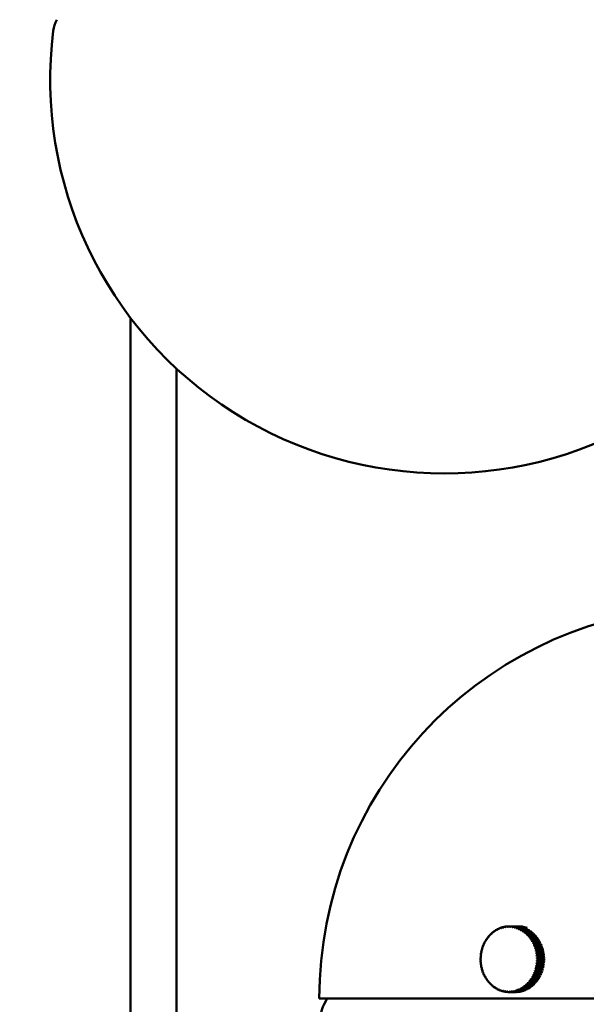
# Model space of a CAD drawing. Header units: millimetres. Extents: x 849 to 4035, y 828 to 3843.
# Tile 40 of 105: x 2258 to 2344, y 1545 to 1695. Entities that reach past the tile are written whole.
import ezdxf

# ---------------------------------------------------------------- set-up
doc = ezdxf.new("R2010")
doc.units = ezdxf.units.MM
doc.header["$LTSCALE"] = 15
doc.layers.add('Widoczne (ISO)', color=7, linetype='Continuous', lineweight=50)
doc.layers.add('Wymiar (ISO)', color=7, linetype='Continuous', lineweight=18)
doc.styles.add('Tekst notatki (ISO)', font='tahoma.ttf')
doc.dimstyles.new('Domyślne (ISO)', dxfattribs={"dimscale": 15, "dimtxt": 3, "dimasz": 3, "dimexe": 3.175, "dimexo": 0, "dimgap": 0.762, "dimtad": 1, "dimdec": 1, "dimlfac": 0.03937, "dimrnd": 1e-08, "dimzin": 0, "dimdsep": 46, "dimtxsty": 'Tekst notatki (ISO)', "dimblk": 'Filled-1', "dimcen": 0.09, "dimdle": 10, "dimse1": 1, "dimse2": 1, "dimclrd": 256, "dimclre": 256, "dimclrt": 256, "dimadec": 0, "dimazin": 0, "dimtfac": 0.666667, "dimtmove": 0, "dimatfit": 3, "dimfxl": 1, "dimtolj": 1, "dimlwd": 15, "dimlwe": 15, "dimarcsym": 0})

# ---------------------------------------------------------------- blocks, each defined once
blk = doc.blocks.new('Filled-1')
at = {"color": 0}
for p, q in [((0, 0), (-1, 0.25)), ((-1, 0.25), (-1, -0.25)), ((-1, 0), (0, 0)), ((-1, -0.25), (0, 0))]:
    blk.add_line(p, q, dxfattribs=at)
at = {"color": 0, "flags": 128}
blk.add_lwpolyline([(-1, -0.25), (0, 0), (-1, 0.25), (-1, -0.25)], dxfattribs=at)
at = {"color": 0}
blk.add_solid([(-1, -0.25), (0, 0), (-1, 0.25), (-1, -0.25)], dxfattribs=at)
blk = doc.blocks.new('*D6')
at = {"layer": 'Defpoints', "color": 0, "transparency": 16777216}
for p in [(2539.48, 1773.6), (2826.63, 1773.6), (2278.48, 1176.06)]:
    blk.add_point(p, dxfattribs=at)
at = {"layer": 'Wymiar (ISO)', "lineweight": 15, "transparency": 16777216}
blk.add_line((2826.63, 1221.06), (2826.63, 1728.6), dxfattribs=at)
at = {"layer": 'Wymiar (ISO)', "lineweight": 15, "transparency": 16777216, "xscale": 45, "yscale": 45, "zscale": 45}
for p, rotation in [((2826.63, 1773.6), 90), ((2826.63, 1176.06), 270)]:
    blk.add_blockref('Filled-1', p, dxfattribs=dict(at, rotation=rotation))
at = {"layer": 'Wymiar (ISO)', "lineweight": 18, "transparency": 16777216, "insert": (2692.21, 1366.31), "char_height": 45, "attachment_point": 1, "rotation": 90, "style": 'Tekst notatki (ISO)'}
blk.add_mtext('\\A1;23.5\\P598 mm', dxfattribs=at)
blk = doc.blocks.new('*D7')
at = {"layer": 'Defpoints', "color": 0, "transparency": 16777216}
for p in [(2505.32, 2308.97), (3058.48, 2308.97), (2278.48, 1176.06)]:
    blk.add_point(p, dxfattribs=at)
at = {"layer": 'Wymiar (ISO)', "lineweight": 15, "transparency": 16777216}
blk.add_line((3058.48, 1221.06), (3058.48, 2263.97), dxfattribs=at)
at = {"layer": 'Wymiar (ISO)', "lineweight": 15, "transparency": 16777216, "xscale": 45, "yscale": 45, "zscale": 45}
for p, rotation in [((3058.48, 2308.97), 90), ((3058.48, 1176.06), 270)]:
    blk.add_blockref('Filled-1', p, dxfattribs=dict(at, rotation=rotation))
at = {"layer": 'Wymiar (ISO)', "lineweight": 18, "transparency": 16777216, "insert": (2924.33, 1618.7), "char_height": 45, "attachment_point": 1, "rotation": 90, "style": 'Tekst notatki (ISO)'}
blk.add_mtext('\\A1;44.6\\P1133 mm', dxfattribs=at)
blk = doc.blocks.new('*D8')
at = {"layer": 'Defpoints', "color": 0, "transparency": 16777216}
for p in [(1978.86, 1686.06), (2593.48, 1686.06), (2593.48, 903.19)]:
    blk.add_point(p, dxfattribs=at)
at = {"layer": 'Wymiar (ISO)', "lineweight": 15, "transparency": 16777216}
blk.add_line((2023.86, 903.19), (2548.48, 903.19), dxfattribs=at)
at = {"layer": 'Wymiar (ISO)', "lineweight": 15, "transparency": 16777216, "xscale": 45, "yscale": 45, "zscale": 45, "rotation": 180}
blk.add_blockref('Filled-1', (1978.86, 903.19), dxfattribs=at)
at = {"layer": 'Wymiar (ISO)', "lineweight": 15, "transparency": 16777216, "xscale": 45, "yscale": 45, "zscale": 45}
blk.add_blockref('Filled-1', (2593.48, 903.19), dxfattribs=at)
at = {"layer": 'Wymiar (ISO)', "lineweight": 18, "transparency": 16777216, "insert": (2193.95, 1037.52), "char_height": 45, "attachment_point": 1, "style": 'Tekst notatki (ISO)'}
blk.add_mtext('\\A1;24.8\\P63 mm', dxfattribs=at)

msp = doc.modelspace()

# ---------------------------------------------------------------- linework, layer by layer
at = {"layer": 'Widoczne (ISO)'}
for p, q in [((2274.98, 1649.77), (2274.98, 1443.37)), ((2281.98, 1642.05), (2281.98, 1437.02)), ((2332.09, 1557.03), (2332.17, 1557.03)), ((2332.43, 1557.06), (2332.52, 1557.06)), ((2332.61, 1557.06), (2333.61, 1557.06)), ((2332.77, 1557.06), (2333.77, 1557.06)), ((2333.86, 1557.05), (2332.86, 1557.05)), ((2333.11, 1557.03), (2334.11, 1557.03)), ((2334.2, 1557.01), (2333.2, 1557.01)), ((2333.77, 1557.06), (2333.77, 1557.05)), ((2334.12, 1557.06), (2334.11, 1557.06)), ((2334.11, 1557.03), (2334.11, 1557.01)), ((2329.66, 1555.73), (2329.73, 1555.73)), ((2329.92, 1555.98), (2329.99, 1555.98)), ((2330.2, 1556.21), (2330.27, 1556.21)), ((2330.49, 1556.42), (2330.56, 1556.42)), ((2330.79, 1556.6), (2330.86, 1556.6)), ((2331.1, 1556.75), (2331.18, 1556.75)), ((2331.43, 1556.87), (2331.5, 1556.87)), ((2331.76, 1556.96), (2331.84, 1556.96)), ((2333.45, 1556.97), (2334.45, 1556.97)), ((2333.47, 1556.87), (2333.48, 1556.87)), ((2334.53, 1556.95), (2333.53, 1556.95)), ((2333.77, 1556.78), (2333.81, 1556.78)), ((2333.78, 1556.88), (2334.78, 1556.88)), ((2334.86, 1556.85), (2333.86, 1556.85)), ((2334.07, 1556.66), (2334.13, 1556.66)), ((2334.1, 1556.75), (2335.1, 1556.75)), ((2335.18, 1556.72), (2334.18, 1556.72)), ((2334.38, 1556.51), (2334.45, 1556.51)), ((2334.41, 1556.61), (2335.41, 1556.61)), ((2334.45, 1556.97), (2334.44, 1556.95)), ((2335.49, 1556.56), (2334.49, 1556.56)), ((2334.67, 1556.34), (2334.75, 1556.34)), ((2334.72, 1556.43), (2335.72, 1556.43)), ((2334.78, 1556.88), (2334.77, 1556.85)), ((2335.79, 1556.38), (2334.79, 1556.38)), ((2334.95, 1556.14), (2335.05, 1556.14)), ((2335.01, 1556.22), (2336.01, 1556.22)), ((2336.08, 1556.17), (2335.08, 1556.17)), ((2335.1, 1556.75), (2335.09, 1556.72)), ((2335.22, 1555.91), (2335.33, 1555.91)), ((2335.28, 1555.99), (2336.28, 1555.99)), ((2336.35, 1555.93), (2335.35, 1555.93)), ((2335.41, 1556.61), (2335.4, 1556.56)), ((2335.47, 1555.67), (2335.6, 1555.67)), ((2335.54, 1555.74), (2336.54, 1555.74)), ((2336.61, 1555.67), (2335.61, 1555.67)), ((2335.72, 1556.43), (2335.69, 1556.38)), ((2336.01, 1556.22), (2335.97, 1556.17)), ((2336.28, 1555.99), (2336.24, 1555.93)), ((2336.54, 1555.74), (2336.49, 1555.67)), ((2328.67, 1554.15), (2328.71, 1554.15)), ((2328.83, 1554.5), (2328.87, 1554.5)), ((2329, 1554.83), (2329.05, 1554.83)), ((2329.2, 1555.15), (2329.26, 1555.15)), ((2329.42, 1555.45), (2329.48, 1555.45)), ((2335.7, 1555.39), (2336.72, 1555.39)), ((2335.78, 1555.46), (2336.78, 1555.46)), ((2336.84, 1555.39), (2335.84, 1555.39)), ((2335.92, 1555.1), (2336.94, 1555.1)), ((2336, 1555.16), (2337, 1555.16)), ((2337.06, 1555.08), (2336.06, 1555.08)), ((2336.11, 1554.79), (2337.13, 1554.79)), ((2336.2, 1554.85), (2337.2, 1554.85)), ((2337.25, 1554.76), (2336.25, 1554.76)), ((2336.29, 1554.46), (2337.31, 1554.46)), ((2336.38, 1554.51), (2337.38, 1554.51)), ((2337.42, 1554.42), (2336.42, 1554.42)), ((2336.44, 1554.12), (2337.46, 1554.12)), ((2336.54, 1554.16), (2337.54, 1554.16)), ((2337.57, 1554.07), (2336.57, 1554.07)), ((2336.78, 1555.46), (2336.72, 1555.39)), ((2336.72, 1555.39), (2336.72, 1555.39)), ((2337, 1555.16), (2336.94, 1555.1)), ((2336.94, 1555.1), (2336.95, 1555.08)), ((2337.2, 1554.85), (2337.13, 1554.79)), ((2337.13, 1554.79), (2337.15, 1554.76)), ((2337.38, 1554.51), (2337.31, 1554.46)), ((2337.31, 1554.46), (2337.33, 1554.42)), ((2337.54, 1554.16), (2337.46, 1554.12)), ((2337.46, 1554.12), (2337.48, 1554.07)), ((2328.31, 1552.64), (2328.34, 1552.64)), ((2328.36, 1553.03), (2328.39, 1553.03)), ((2328.44, 1553.41), (2328.47, 1553.41)), ((2328.54, 1553.78), (2328.58, 1553.78)), ((2336.56, 1553.77), (2337.59, 1553.77)), ((2336.67, 1553.8), (2337.67, 1553.8)), ((2336.67, 1553.4), (2337.69, 1553.4)), ((2337.7, 1553.71), (2336.7, 1553.71)), ((2336.75, 1553.03), (2337.77, 1553.03)), ((2336.77, 1553.43), (2337.77, 1553.43)), ((2337.8, 1553.33), (2336.8, 1553.33)), ((2336.8, 1552.65), (2337.82, 1552.65)), ((2336.85, 1553.04), (2337.85, 1553.04)), ((2337.87, 1552.95), (2336.87, 1552.95)), ((2336.91, 1552.66), (2337.91, 1552.66)), ((2337.92, 1552.56), (2336.92, 1552.56)), ((2337.67, 1553.8), (2337.59, 1553.77)), ((2337.59, 1553.77), (2337.61, 1553.71)), ((2337.77, 1553.43), (2337.69, 1553.4)), ((2337.69, 1553.4), (2337.71, 1553.33)), ((2337.85, 1553.04), (2337.77, 1553.03)), ((2337.77, 1553.03), (2337.78, 1552.95)), ((2337.91, 1552.66), (2337.82, 1552.65)), ((2337.82, 1552.65), (2337.83, 1552.56)), ((2328.28, 1552.25), (2328.31, 1552.25)), ((2328.31, 1551.96), (2328.28, 1551.96)), ((2328.33, 1551.57), (2328.3, 1551.57)), ((2328.38, 1551.18), (2328.35, 1551.18)), ((2337.75, 1551.02), (2336.73, 1551.02)), ((2337.81, 1551.39), (2336.79, 1551.39)), ((2336.82, 1552.26), (2337.85, 1552.26)), ((2337.84, 1551.78), (2336.82, 1551.78)), ((2336.86, 1551.09), (2337.86, 1551.09)), ((2337.9, 1551.38), (2336.9, 1551.38)), ((2336.91, 1551.48), (2337.91, 1551.48)), ((2336.93, 1552.27), (2337.93, 1552.27)), ((2336.93, 1551.87), (2337.93, 1551.87)), ((2337.93, 1551.77), (2336.93, 1551.77)), ((2337.94, 1552.17), (2336.94, 1552.17)), ((2337.77, 1551.09), (2337.75, 1551.02)), ((2337.75, 1551.02), (2337.84, 1551)), ((2337.82, 1551.48), (2337.81, 1551.39)), ((2337.81, 1551.39), (2337.9, 1551.38)), ((2337.85, 1551.87), (2337.84, 1551.78)), ((2337.84, 1551.78), (2337.93, 1551.77)), ((2337.93, 1552.27), (2337.85, 1552.26)), ((2337.85, 1552.26), (2337.85, 1552.17)), ((2328.45, 1550.79), (2328.42, 1550.79)), ((2328.56, 1550.42), (2328.52, 1550.42)), ((2328.68, 1550.05), (2328.64, 1550.05)), ((2328.83, 1549.7), (2328.79, 1549.7)), ((2337.27, 1549.59), (2336.25, 1549.59)), ((2337.35, 1549.54), (2336.35, 1549.54)), ((2336.39, 1549.62), (2337.39, 1549.62)), ((2337.43, 1549.93), (2336.41, 1549.93)), ((2337.51, 1549.88), (2336.51, 1549.88)), ((2337.56, 1550.28), (2336.54, 1550.28)), ((2336.54, 1549.98), (2337.54, 1549.98)), ((2337.64, 1550.24), (2336.64, 1550.24)), ((2337.67, 1550.64), (2336.65, 1550.64)), ((2336.67, 1550.34), (2337.67, 1550.34)), ((2337.75, 1550.62), (2336.75, 1550.62)), ((2336.78, 1550.71), (2337.78, 1550.71)), ((2337.84, 1551), (2336.84, 1551)), ((2337.29, 1549.62), (2337.27, 1549.59)), ((2337.27, 1549.59), (2337.35, 1549.54)), ((2337.45, 1549.98), (2337.43, 1549.93)), ((2337.43, 1549.93), (2337.51, 1549.88)), ((2337.58, 1550.34), (2337.56, 1550.28)), ((2337.56, 1550.28), (2337.64, 1550.24)), ((2337.69, 1550.71), (2337.67, 1550.64)), ((2337.67, 1550.64), (2337.75, 1550.62)), ((2329.01, 1549.36), (2328.96, 1549.36)), ((2329.21, 1549.04), (2329.16, 1549.04)), ((2329.43, 1548.74), (2329.37, 1548.74)), ((2329.68, 1548.45), (2329.61, 1548.45)), ((2329.94, 1548.19), (2329.86, 1548.19)), ((2335.27, 1548.16), (2335.16, 1548.16)), ((2336.23, 1548.08), (2335.23, 1548.08)), ((2335.29, 1548.14), (2336.29, 1548.14)), ((2335.54, 1548.4), (2335.41, 1548.4)), ((2336.49, 1548.33), (2335.49, 1548.33)), ((2335.55, 1548.39), (2336.55, 1548.39)), ((2336.67, 1548.67), (2335.65, 1548.67)), ((2336.73, 1548.6), (2335.73, 1548.6)), ((2335.79, 1548.67), (2336.79, 1548.67)), ((2336.89, 1548.96), (2335.87, 1548.96)), ((2336.96, 1548.89), (2335.96, 1548.89)), ((2336.01, 1548.97), (2337.01, 1548.97)), ((2337.09, 1549.26), (2336.07, 1549.26)), ((2337.16, 1549.21), (2336.16, 1549.21)), ((2336.18, 1548.14), (2336.23, 1548.08)), ((2336.21, 1549.29), (2337.21, 1549.29)), ((2336.43, 1548.39), (2336.49, 1548.33)), ((2336.67, 1548.67), (2336.67, 1548.67)), ((2336.67, 1548.67), (2336.73, 1548.6)), ((2336.9, 1548.97), (2336.89, 1548.96)), ((2336.89, 1548.96), (2336.96, 1548.89)), ((2337.11, 1549.29), (2337.09, 1549.26)), ((2337.09, 1549.26), (2337.16, 1549.21)), ((2330.21, 1547.96), (2330.14, 1547.96)), ((2330.5, 1547.74), (2330.42, 1547.74)), ((2330.8, 1547.56), (2330.72, 1547.56)), ((2331.11, 1547.4), (2331.03, 1547.4)), ((2331.43, 1547.27), (2331.36, 1547.27)), ((2331.76, 1547.18), (2331.68, 1547.18)), ((2332.1, 1547.11), (2332.02, 1547.11)), ((2332.44, 1547.07), (2332.36, 1547.07)), ((2332.61, 1547.06), (2333.61, 1547.06)), ((2333.7, 1547.06), (2332.7, 1547.06)), ((2332.78, 1547.07), (2333.78, 1547.07)), ((2334.04, 1547.09), (2333.04, 1547.09)), ((2333.12, 1547.1), (2334.12, 1547.1)), ((2334.37, 1547.14), (2333.37, 1547.14)), ((2333.41, 1547.24), (2333.4, 1547.24)), ((2333.46, 1547.16), (2334.46, 1547.16)), ((2333.74, 1547.32), (2333.7, 1547.32)), ((2333.7, 1547.07), (2333.7, 1547.06)), ((2334.71, 1547.22), (2333.71, 1547.22)), ((2333.79, 1547.25), (2334.79, 1547.25)), ((2334.06, 1547.43), (2334.01, 1547.43)), ((2335.03, 1547.34), (2334.03, 1547.34)), ((2334.04, 1547.1), (2334.04, 1547.09)), ((2334.11, 1547.37), (2335.11, 1547.37)), ((2334.38, 1547.57), (2334.31, 1547.57)), ((2335.35, 1547.48), (2334.35, 1547.48)), ((2334.37, 1547.16), (2334.37, 1547.14)), ((2334.43, 1547.52), (2335.43, 1547.52)), ((2334.69, 1547.74), (2334.61, 1547.74)), ((2335.65, 1547.65), (2334.65, 1547.65)), ((2334.7, 1547.25), (2334.71, 1547.22)), ((2334.73, 1547.7), (2335.73, 1547.7)), ((2334.99, 1547.94), (2334.89, 1547.94)), ((2335.95, 1547.85), (2334.95, 1547.85)), ((2335.02, 1547.91), (2336.02, 1547.91)), ((2335.02, 1547.37), (2335.03, 1547.34)), ((2335.33, 1547.52), (2335.35, 1547.48)), ((2335.63, 1547.7), (2335.65, 1547.65)), ((2335.92, 1547.91), (2335.95, 1547.85)), ((2303.73, 1546.06), (2423.23, 1546.06)), ((2304.93, 1546.06), (2304.47, 1545.19))]:
    msp.add_line(p, q, dxfattribs=at)
for centre, radius, start, end in [((2268.19, 1692.88), 5, 152.5057, 172.8759), ((2322.76, 1686.06), 60, 172.8759, 7.1241), ((2363.48, 1546.06), 59.75, 94.8002, 180), ((2308.91, 1542.88), 5, 152.5057, 172.8759)]:
    msp.add_arc(centre, radius, start, end, dxfattribs=at)
for centre, major_axis, ratio, start_param, end_param in [((2332.61, 1552.06), (0, 5), 0.866025, 0.119379, 0.177918), ((2335.19, 1552.06), (-0.91, 7.19), 0.497012, 0.746868, 0.762405), ((2335.28, 1552.07), (0.91, -7.19), 0.497012, 3.888461, 3.903998), ((2332.61, 1552.06), (0, 5), 0.866025, 0.040839, 0.099378), ((2335.19, 1552.06), (-0.26, 7.25), 0.499762, 0.792009, 0.807546), ((2335.28, 1552.06), (0.26, -7.25), 0.499762, 3.933601, 3.949138), ((2332.61, 1552.06), (0, 5), 0.866025, 6.245484, 6.304024), ((2335.19, 1552.06), (0.4, 7.24), 0.499431, 0.837331, 0.852869), ((2335.28, 1552.06), (-0.4, -7.24), 0.499431, 3.978924, 3.994461), ((2332.61, 1552.06), (0, 5), 0.866025, 6.166945, 6.225484), ((2335.19, 1552.07), (1.05, 7.17), 0.496021, 0.882373, 0.89791), ((2335.28, 1552.05), (-1.05, -7.17), 0.496021, 4.023965, 4.039503), ((2332.61, 1552.06), (0, 5), 0.866025, 6.088405, 6.146944), ((2333.61, 1552.06), (0, 5), 0.866025, 6.245484, 6.283185), ((2334.11, 1552.06), (0, 5), 0.866025, 5.993498, 6.340952), ((2333.61, 1552.06), (0, 5), 0.866025, 6.166945, 6.225484), ((2333.61, 1552.06), (0, 5), 0.866025, 6.088405, 6.146944), ((2332.61, 1552.06), (0, 5), 0.866025, 0.747697, 0.806237), ((2335.26, 1552.1), (5.62, -4.58), 0.342484, 3.553228, 3.568765), ((2335.2, 1552.03), (-5.25, 5), 0.37001, 0.439414, 0.454951), ((2332.57, 1552.06), (0, -4.92), 0.866025, 3.869122, 3.889457), ((2332.61, 1552.06), (0, 5), 0.866025, 0.669157, 0.727697), ((2335.26, 1552.09), (5.25, -5), 0.37001, 3.581006, 3.596544), ((2335.2, 1552.03), (-4.83, 5.4), 0.395254, 0.469931, 0.485469), ((2332.57, 1552.06), (0, -4.92), 0.866025, 3.790583, 3.810917), ((2332.61, 1552.06), (0, 5), 0.866025, 0.590618, 0.649157), ((2335.27, 1552.09), (4.83, -5.4), 0.395254, 3.611524, 3.627061), ((2335.2, 1552.03), (-4.38, 5.78), 0.418062, 0.503102, 0.518639), ((2332.57, 1552.06), (0, -4.92), 0.866025, 3.712043, 3.732377), ((2332.61, 1552.06), (0, 5), 0.866025, 0.512078, 0.570617), ((2335.27, 1552.09), (4.38, -5.78), 0.418062, 3.644695, 3.660232), ((2335.19, 1552.04), (-3.88, 6.12), 0.438292, 0.538796, 0.554333), ((2332.57, 1552.06), (0, -4.92), 0.866025, 3.633503, 3.653838), ((2332.61, 1552.06), (0, 5), 0.866025, 0.433538, 0.492077), ((2335.27, 1552.09), (3.88, -6.12), 0.438292, 3.680389, 3.695926), ((2335.19, 1552.04), (-3.35, 6.43), 0.45582, 0.576833, 0.59237), ((2332.57, 1552.06), (0, -4.92), 0.866025, 3.554963, 3.575298), ((2335.27, 1552.08), (3.35, -6.43), 0.45582, 3.718426, 3.733963), ((2332.61, 1552.06), (0, 5), 0.866025, 0.354998, 0.413538), ((2335.19, 1552.04), (-2.78, 6.7), 0.470538, 0.616978, 0.632515), ((2332.57, 1552.06), (0, 4.92), 0.866025, 0.334831, 0.355165), ((2335.27, 1552.08), (2.78, -6.7), 0.470538, 3.75857, 3.774108), ((2332.61, 1552.06), (0, 5), 0.866025, 0.276458, 0.334998), ((2335.19, 1552.05), (-2.18, 6.91), 0.482355, 0.658938, 0.674475), ((2332.57, 1552.06), (0, 4.92), 0.866025, 0.256291, 0.276625), ((2335.27, 1552.07), (2.18, -6.91), 0.482355, 3.800531, 3.816068), ((2332.61, 1552.06), (0, 5), 0.866025, 0.197919, 0.256458), ((2335.19, 1552.05), (-1.55, 7.08), 0.491198, 0.702367, 0.717904), ((2332.57, 1552.06), (0, 4.92), 0.866025, 0.177751, 0.198086), ((2335.28, 1552.07), (1.55, -7.08), 0.491198, 3.843959, 3.859496), ((2332.57, 1552.06), (0, 4.92), 0.866025, 0.099211, 0.119546), ((2332.57, 1552.06), (0, 4.92), 0.866025, 0.020671, 0.041006), ((2332.57, 1552.06), (0, 4.92), 0.866025, 6.225317, 6.245651), ((2332.57, 1552.06), (0, 4.92), 0.866025, 6.146777, 6.167112), ((2335.19, 1552.07), (1.69, 7.05), 0.489553, 0.926679, 0.942216), ((2332.57, 1552.06), (0, 4.92), 0.866025, 6.068237, 6.088572), ((2335.28, 1552.05), (-1.69, -7.05), 0.489553, 4.068272, 4.083809), ((2332.61, 1552.06), (0, 5), 0.866025, 6.009865, 6.068404), ((2335.19, 1552.08), (2.31, 6.87), 0.480066, 0.969824, 0.985361), ((2332.57, 1552.06), (0, 4.92), 0.866025, 5.989698, 6.010032), ((2335.27, 1552.05), (-2.31, -6.87), 0.480066, 4.111417, 4.126954), ((2332.61, 1552.06), (0, 5), 0.866025, 5.931325, 5.989865), ((2335.19, 1552.08), (2.9, 6.64), 0.46762, 1.011422, 1.026959), ((2332.57, 1552.06), (0, 4.92), 0.866025, 5.911158, 5.931492), ((2335.27, 1552.04), (-2.9, -6.64), 0.46762, 4.153015, 4.168552), ((2332.61, 1552.06), (0, 5), 0.866025, 5.852785, 5.911325), ((2335.19, 1552.08), (3.47, 6.37), 0.452291, 1.051137, 1.066674), ((2332.57, 1552.06), (0, 4.92), 0.866025, 5.832618, 5.852952), ((2335.27, 1552.04), (-3.47, -6.37), 0.452291, 4.19273, 4.208267), ((2332.61, 1552.06), (0, -5), 0.866025, 2.632653, 2.691192), ((2333.61, 1552.06), (0, 5), 0.866025, 6.009865, 6.068404), ((2335.2, 1552.09), (3.99, 6.05), 0.434173, 1.088689, 1.104226), ((2332.57, 1552.06), (0, 4.92), 0.866025, 5.754078, 5.774413), ((2335.27, 1552.04), (-3.99, -6.05), 0.434173, 4.230282, 4.245819), ((2332.61, 1552.06), (0, -5), 0.866025, 2.554113, 2.612652), ((2333.61, 1552.06), (0, 5), 0.866025, 5.931325, 5.989865), ((2335.2, 1552.09), (4.48, 5.7), 0.413378, 1.123855, 1.139392), ((2332.57, 1552.06), (0, 4.92), 0.866025, 5.675538, 5.695873), ((2335.27, 1552.03), (-4.48, -5.7), 0.413378, 4.265447, 4.280985), ((2332.61, 1552.06), (0, -5), 0.866025, 2.475573, 2.534113), ((2333.61, 1552.06), (0, 5), 0.866025, 5.852785, 5.911325), ((2335.2, 1552.09), (4.93, 5.32), 0.390035, 1.156465, 1.172002), ((2332.57, 1552.06), (0, 4.92), 0.866025, 5.596998, 5.617333), ((2335.27, 1552.03), (-4.93, -5.32), 0.390035, 4.298058, 4.313595), ((2332.61, 1552.06), (0, -5), 0.866025, 2.397033, 2.455573), ((2335.2, 1552.1), (5.33, 4.91), 0.364287, 1.1864, 1.201938), ((2332.57, 1552.06), (0, 4.92), 0.866025, 5.518459, 5.538793), ((2333.61, 1552.06), (0, -5), 0.866025, 2.632653, 2.691192), ((2335.26, 1552.03), (-5.33, -4.91), 0.364287, 4.327993, 4.34353), ((2332.61, 1552.06), (0, -5), 0.866025, 2.318494, 2.377033), ((2333.61, 1552.06), (0, -5), 0.866025, 2.554113, 2.612652), ((2333.61, 1552.06), (0, -5), 0.866025, 2.475573, 2.534113), ((2333.61, 1552.06), (0, -5), 0.866025, 2.397033, 2.455573), ((2333.61, 1552.06), (0, -5), 0.866025, 2.318494, 2.377033), ((2332.61, 1552.06), (0, 5), 0.866025, 1.140396, 1.198936), ((2335.21, 1552.02), (-6.71, 2.74), 0.213151, 0.328512, 0.344049), ((2332.57, 1552.06), (0, -4.92), 0.866025, 4.261822, 4.282156), ((2332.61, 1552.06), (0, 5), 0.866025, 1.061856, 1.120396), ((2335.25, 1552.11), (-6.71, 2.74), 0.213151, 0.328512, 0.344049), ((2335.21, 1552.02), (-6.5, 3.21), 0.24798, 0.34509, 0.360627), ((2332.57, 1552.06), (0, -4.92), 0.866025, 4.183282, 4.203616), ((2332.61, 1552.06), (0, 5), 0.866025, 0.983317, 1.041856), ((2335.25, 1552.1), (-6.5, 3.21), 0.24798, 0.34509, 0.360627), ((2335.21, 1552.02), (-6.25, 3.68), 0.28128, 0.364463, 0.38), ((2332.57, 1552.06), (0, -4.92), 0.866025, 4.104742, 4.125076), ((2332.61, 1552.06), (0, 5), 0.866025, 0.904777, 0.963316), ((2335.26, 1552.1), (-6.25, 3.68), 0.28128, 0.364463, 0.38), ((2335.21, 1552.02), (-5.95, 4.14), 0.312847, 0.386644, 0.402181), ((2332.57, 1552.06), (0, -4.92), 0.866025, 4.026202, 4.046537), ((2332.61, 1552.06), (0, 5), 0.866025, 0.826237, 0.884777), ((2335.26, 1552.1), (-5.95, 4.14), 0.312847, 0.386644, 0.402181), ((2335.2, 1552.02), (-5.62, 4.58), 0.342484, 0.411635, 0.427172), ((2332.57, 1552.06), (0, -4.92), 0.866025, 3.947662, 3.967997), ((2335.2, 1552.1), (5.7, 4.48), 0.336293, 1.213584, 1.229121), ((2332.57, 1552.06), (0, 4.92), 0.866025, 5.439919, 5.460253), ((2335.26, 1552.02), (-5.7, -4.48), 0.336293, 4.355176, 4.370714), ((2332.61, 1552.06), (0, -5), 0.866025, 2.239954, 2.298493), ((2335.21, 1552.1), (6.02, 4.04), 0.306225, 1.237972, 1.25351), ((2332.57, 1552.06), (0, 4.92), 0.866025, 5.361379, 5.381713), ((2335.26, 1552.02), (-6.02, -4.04), 0.306225, 4.379565, 4.395102), ((2332.61, 1552.06), (0, -5), 0.866025, 2.161414, 2.219953), ((2335.21, 1552.1), (6.3, 3.58), 0.27427, 1.25955, 1.275087), ((2332.57, 1552.06), (0, 4.92), 0.866025, 5.282839, 5.303174), ((2335.26, 1552.02), (-6.3, -3.58), 0.27427, 4.401143, 4.41668), ((2332.61, 1552.06), (0, -5), 0.866025, 2.082874, 2.141414), ((2335.21, 1552.11), (6.55, 3.11), 0.240624, 1.278321, 1.293859), ((2332.57, 1552.06), (0, 4.92), 0.866025, 5.204299, 5.224634), ((2335.25, 1552.02), (-6.55, -3.11), 0.240624, 4.419914, 4.435451), ((2332.61, 1552.06), (0, -5), 0.866025, 2.004334, 2.062874), ((2335.21, 1552.11), (6.75, 2.64), 0.205494, 1.294302, 1.30984), ((2332.57, 1552.06), (0, 4.92), 0.866025, 5.12576, 5.146094), ((2335.25, 1552.02), (-6.75, -2.64), 0.205494, 4.435895, 4.451432), ((2332.61, 1552.06), (0, -5), 0.866025, 1.925794, 1.984334), ((2333.61, 1552.06), (0, -5), 0.866025, 2.239954, 2.298493), ((2333.61, 1552.06), (0, -5), 0.866025, 2.161414, 2.219953), ((2333.61, 1552.06), (0, -5), 0.866025, 2.082874, 2.141414), ((2333.61, 1552.06), (0, -5), 0.866025, 2.004334, 2.062874), ((2333.61, 1552.06), (0, -5), 0.866025, 1.925794, 1.984334), ((2332.61, 1552.06), (0, 5), 0.866025, 1.454556, 1.513095), ((2335.23, 1552.01), (-7.21, 0.79), 0.062953, 0.289662, 0.3052), ((2332.61, 1552.06), (0, 5), 0.866025, 1.376016, 1.434555), ((2335.24, 1552.11), (-7.21, 0.79), 0.062953, 0.289662, 0.3052), ((2332.57, 1552.06), (0, -4.92), 0.866025, 4.575981, 4.596315), ((2335.22, 1552.01), (-7.14, 1.28), 0.101676, 0.295305, 0.310842), ((2332.61, 1552.06), (0, 5), 0.866025, 1.297476, 1.356015), ((2335.24, 1552.11), (-7.14, 1.28), 0.101676, 0.295305, 0.310842), ((2332.57, 1552.06), (0, -4.92), 0.866025, 4.497441, 4.517776), ((2335.22, 1552.01), (-7.03, 1.77), 0.139773, 0.303645, 0.319182), ((2332.61, 1552.06), (0, 5), 0.866025, 1.218936, 1.277476), ((2335.24, 1552.11), (-7.03, 1.77), 0.139773, 0.303645, 0.319182), ((2332.57, 1552.06), (0, -4.92), 0.866025, 4.418901, 4.439236), ((2335.22, 1552.01), (-6.89, 2.26), 0.177007, 0.314705, 0.330243), ((2335.25, 1552.11), (-6.89, 2.26), 0.177007, 0.314705, 0.330243), ((2332.57, 1552.06), (0, -4.92), 0.866025, 4.340361, 4.360696), ((2335.22, 1552.11), (6.92, 2.15), 0.169097, 1.307517, 1.323054), ((2332.57, 1552.06), (0, 4.92), 0.866025, 5.04722, 5.067554), ((2335.25, 1552.01), (-6.92, -2.15), 0.169097, 4.44911, 4.464647), ((2335.22, 1552.11), (7.06, 1.67), 0.131658, 1.317991, 1.333529), ((2332.57, 1552.06), (0, 4.92), 0.866025, 4.96868, 4.989014), ((2335.24, 1552.01), (-7.06, -1.67), 0.131658, 4.459584, 4.475121), ((2332.61, 1552.06), (0, -5), 0.866025, 1.847255, 1.905794), ((2335.22, 1552.11), (7.15, 1.18), 0.093407, 1.325751, 1.341288), ((2332.57, 1552.06), (0, 4.92), 0.866025, 4.89014, 4.910475), ((2335.24, 1552.01), (-7.15, -1.18), 0.093407, 4.467343, 4.482881), ((2332.61, 1552.06), (0, -5), 0.866025, 1.768715, 1.827254), ((2335.23, 1552.11), (7.22, 0.69), 0.05458, 1.330816, 1.346353), ((2332.57, 1552.06), (0, 4.92), 0.866025, 4.8116, 4.831935), ((2335.24, 1552.01), (-7.22, -0.69), 0.05458, 4.472408, 4.487946), ((2332.61, 1552.06), (0, -5), 0.866025, 1.690175, 1.748715), ((2332.61, 1552.06), (0, -5), 0.866025, 1.611635, 1.670175), ((2333.61, 1552.06), (0, -5), 0.866025, 1.847255, 1.905794), ((2333.61, 1552.06), (0, -5), 0.866025, 1.768715, 1.827254), ((2333.61, 1552.06), (0, -5), 0.866025, 1.690175, 1.748715), ((2333.61, 1552.06), (0, -5), 0.866025, 1.611635, 1.670175), ((2335.23, 1552.11), (-7.24, 0.3), 0.023842, 0.286702, 0.30224), ((2335.23, 1552.01), (-7.24, 0.3), 0.023842, 0.286702, 0.30224), ((2332.61, 1552.06), (0, 5), 0.866025, 1.533095, 1.591635), ((2335.23, 1552.11), (-7.25, -0.19), 0.015417, 5.981232, 5.99677), ((2335.23, 1552.01), (-7.25, -0.19), 0.015417, 5.981232, 5.99677), ((2332.61, 1552.06), (0, 5), 0.866025, 1.611635, 1.670175), ((2335.23, 1552.11), (-7.22, -0.69), 0.05458, 5.978847, 5.994384), ((2332.57, 1552.06), (0, -4.92), 0.866025, 4.654521, 4.674855), ((2332.57, 1552.06), (0, -4.92), 0.866025, 4.73306, 4.753395), ((2335.24, 1552.01), (-7.22, -0.69), 0.05458, 5.978847, 5.994384), ((2332.61, 1552.06), (0, 5), 0.866025, 1.690175, 1.748715), ((2332.57, 1552.06), (0, -4.92), 0.866025, 4.8116, 4.831935), ((2335.22, 1552.11), (-7.15, -1.18), 0.093407, 5.973782, 5.989319), ((2335.24, 1552.01), (-7.15, -1.18), 0.093407, 5.973782, 5.989319), ((2332.61, 1552.06), (0, 5), 0.866025, 1.768715, 1.827254), ((2332.57, 1552.06), (0, -4.92), 0.866025, 4.89014, 4.910475), ((2332.57, 1552.06), (0, 4.92), 0.866025, 4.497441, 4.517776), ((2335.22, 1552.01), (-7.14, 1.28), 0.101676, 1.801743, 1.81728), ((2335.24, 1552.11), (7.14, -1.28), 0.101676, 4.943336, 4.958873), ((2332.57, 1552.06), (0, 4.92), 0.866025, 4.575981, 4.596315), ((2335.23, 1552.01), (-7.21, 0.79), 0.062953, 1.796101, 1.811638), ((2335.24, 1552.11), (7.21, -0.79), 0.062953, 4.937693, 4.953231), ((2335.23, 1552.11), (7.25, 0.19), 0.015417, 1.333201, 1.348739), ((2332.57, 1552.06), (0, 4.92), 0.866025, 4.73306, 4.753395), ((2332.57, 1552.06), (0, 4.92), 0.866025, 4.654521, 4.674855), ((2335.23, 1552.01), (-7.24, 0.3), 0.023842, 1.793141, 1.808678), ((2335.23, 1552.01), (-7.25, -0.19), 0.015417, 4.474794, 4.490331), ((2335.23, 1552.11), (7.24, -0.3), 0.023842, 4.934733, 4.950271), ((2332.61, 1552.06), (0, -5), 0.866025, 1.376016, 1.434555), ((2332.61, 1552.06), (0, -5), 0.866025, 1.454556, 1.513095), ((2332.61, 1552.06), (0, -5), 0.866025, 1.533095, 1.591635), ((2333.61, 1552.06), (0, -5), 0.866025, 1.376016, 1.434555), ((2333.61, 1552.06), (0, -5), 0.866025, 1.454556, 1.513095), ((2333.61, 1552.06), (0, -5), 0.866025, 1.533095, 1.591635), ((2335.22, 1552.11), (-7.06, -1.67), 0.131658, 5.966022, 5.98156), ((2335.24, 1552.01), (-7.06, -1.67), 0.131658, 5.966022, 5.98156), ((2332.61, 1552.06), (0, 5), 0.866025, 1.847255, 1.905794), ((2332.57, 1552.06), (0, -4.92), 0.866025, 4.96868, 4.989014), ((2335.22, 1552.11), (-6.92, -2.15), 0.169097, 5.955548, 5.971085), ((2332.57, 1552.06), (0, -4.92), 0.866025, 5.04722, 5.067554), ((2335.25, 1552.01), (-6.92, -2.15), 0.169097, 5.955548, 5.971085), ((2332.61, 1552.06), (0, 5), 0.866025, 1.925794, 1.984334), ((2335.21, 1552.11), (-6.75, -2.64), 0.205494, 5.942333, 5.957871), ((2332.57, 1552.06), (0, -4.92), 0.866025, 5.12576, 5.146094), ((2335.25, 1552.02), (-6.75, -2.64), 0.205494, 5.942333, 5.957871), ((2332.61, 1552.06), (0, 5), 0.866025, 2.004334, 2.062874), ((2335.21, 1552.11), (-6.55, -3.11), 0.240624, 5.926352, 5.94189), ((2332.57, 1552.06), (0, -4.92), 0.866025, 5.204299, 5.224634), ((2335.25, 1552.02), (-6.55, -3.11), 0.240624, 5.926352, 5.94189), ((2332.61, 1552.06), (0, 5), 0.866025, 2.082874, 2.141414), ((2332.61, 1552.06), (0, -5), 0.866025, 0.983317, 1.041856), ((2332.57, 1552.06), (0, 4.92), 0.866025, 4.183282, 4.203616), ((2335.21, 1552.02), (-6.5, 3.21), 0.24798, 1.851528, 1.867066), ((2335.25, 1552.1), (6.5, -3.21), 0.24798, 4.993121, 5.008658), ((2332.61, 1552.06), (0, -5), 0.866025, 1.061856, 1.120396), ((2332.57, 1552.06), (0, 4.92), 0.866025, 4.261822, 4.282156), ((2335.21, 1552.02), (-6.71, 2.74), 0.213151, 1.83495, 1.850487), ((2335.25, 1552.11), (6.71, -2.74), 0.213151, 4.976543, 4.99208), ((2332.57, 1552.06), (0, 4.92), 0.866025, 4.340361, 4.360696), ((2335.22, 1552.01), (-6.89, 2.26), 0.177007, 1.821144, 1.836681), ((2332.61, 1552.06), (0, -5), 0.866025, 1.140396, 1.198936), ((2335.25, 1552.11), (6.89, -2.26), 0.177007, 4.962736, 4.978274), ((2332.57, 1552.06), (0, 4.92), 0.866025, 4.418901, 4.439236), ((2335.22, 1552.01), (-7.03, 1.77), 0.139773, 1.810083, 1.82562), ((2335.24, 1552.11), (7.03, -1.77), 0.139773, 4.951676, 4.967213), ((2332.61, 1552.06), (0, -5), 0.866025, 1.218936, 1.277476), ((2332.61, 1552.06), (0, -5), 0.866025, 1.297476, 1.356015), ((2333.61, 1552.06), (0, -5), 0.866025, 0.983317, 1.041856), ((2333.61, 1552.06), (0, -5), 0.866025, 1.061856, 1.120396), ((2333.61, 1552.06), (0, -5), 0.866025, 1.140396, 1.198936), ((2333.61, 1552.06), (0, -5), 0.866025, 1.218936, 1.277476), ((2333.61, 1552.06), (0, -5), 0.866025, 1.297476, 1.356015), ((2335.21, 1552.1), (-6.3, -3.58), 0.27427, 5.907581, 5.923118), ((2332.57, 1552.06), (0, -4.92), 0.866025, 5.282839, 5.303174), ((2335.26, 1552.02), (-6.3, -3.58), 0.27427, 5.907581, 5.923118), ((2332.61, 1552.06), (0, 5), 0.866025, 2.161414, 2.219953), ((2335.21, 1552.1), (-6.02, -4.04), 0.306225, 5.886003, 5.90154), ((2332.57, 1552.06), (0, -4.92), 0.866025, 5.361379, 5.381713), ((2335.26, 1552.02), (-6.02, -4.04), 0.306225, 5.886003, 5.90154), ((2332.61, 1552.06), (0, 5), 0.866025, 2.239954, 2.298493), ((2335.2, 1552.1), (5.7, 4.48), 0.336293, 2.720022, 2.735559), ((2332.57, 1552.06), (0, -4.92), 0.866025, 5.439919, 5.460253), ((2335.26, 1552.02), (-5.7, -4.48), 0.336293, 5.861615, 5.877152), ((2332.61, 1552.06), (0, 5), 0.866025, 2.318494, 2.377033), ((2335.2, 1552.1), (5.33, 4.91), 0.364287, 2.692839, 2.708376), ((2332.57, 1552.06), (0, -4.92), 0.866025, 5.518459, 5.538793), ((2335.26, 1552.03), (-5.33, -4.91), 0.364287, 5.834431, 5.849969), ((2332.61, 1552.06), (0, 5), 0.866025, 2.397033, 2.455573), ((2335.2, 1552.09), (4.93, 5.32), 0.390035, 2.662903, 2.678441), ((2332.57, 1552.06), (0, -4.92), 0.866025, 5.596998, 5.617333), ((2335.27, 1552.03), (-4.93, -5.32), 0.390035, 5.804496, 5.820033), ((2332.61, 1552.06), (0, 5), 0.866025, 2.475573, 2.534113), ((2332.57, 1552.06), (0, -4.92), 0.866025, 5.675538, 5.695873), ((2335.2, 1552.09), (4.48, 5.7), 0.413378, 2.630293, 2.64583), ((2332.61, 1552.06), (0, -5), 0.866025, 0.590618, 0.649157), ((2332.57, 1552.06), (0, 4.92), 0.866025, 3.790583, 3.810917), ((2335.2, 1552.03), (-4.83, 5.4), 0.395254, 1.97637, 1.991907), ((2335.27, 1552.09), (4.83, -5.4), 0.395254, 5.117962, 5.1335), ((2332.61, 1552.06), (0, -5), 0.866025, 0.669157, 0.727697), ((2332.57, 1552.06), (0, 4.92), 0.866025, 3.869122, 3.889457), ((2335.2, 1552.03), (-5.25, 5), 0.37001, 1.945852, 1.961389), ((2335.26, 1552.09), (5.25, -5), 0.37001, 5.087445, 5.102982), ((2332.61, 1552.06), (0, -5), 0.866025, 0.747697, 0.806237), ((2332.57, 1552.06), (0, 4.92), 0.866025, 3.947662, 3.967997), ((2335.2, 1552.02), (-5.62, 4.58), 0.342484, 1.918073, 1.93361), ((2335.26, 1552.1), (5.62, -4.58), 0.342484, 5.059666, 5.075203), ((2332.61, 1552.06), (0, -5), 0.866025, 0.826237, 0.884777), ((2332.57, 1552.06), (0, 4.92), 0.866025, 4.026202, 4.046537), ((2335.21, 1552.02), (-5.95, 4.14), 0.312847, 1.893083, 1.90862), ((2335.26, 1552.1), (5.95, -4.14), 0.312847, 5.034675, 5.050212), ((2332.61, 1552.06), (0, -5), 0.866025, 0.904777, 0.963316), ((2333.61, 1552.06), (0, -5), 0.866025, 0.590618, 0.649157), ((2332.57, 1552.06), (0, 4.92), 0.866025, 4.104742, 4.125076), ((2335.21, 1552.02), (-6.25, 3.68), 0.28128, 1.870901, 1.886438), ((2335.26, 1552.1), (6.25, -3.68), 0.28128, 5.012494, 5.028031), ((2333.61, 1552.06), (0, -5), 0.866025, 0.669157, 0.727697), ((2333.61, 1552.06), (0, -5), 0.866025, 0.747697, 0.806237), ((2333.61, 1552.06), (0, -5), 0.866025, 0.826237, 0.884777), ((2333.61, 1552.06), (0, -5), 0.866025, 0.904777, 0.963316), ((2335.27, 1552.03), (-4.48, -5.7), 0.413378, 5.771886, 5.787423), ((2332.61, 1552.06), (0, 5), 0.866025, 2.554113, 2.612652), ((2332.57, 1552.06), (0, -4.92), 0.866025, 5.754078, 5.774413), ((2335.2, 1552.09), (3.99, 6.05), 0.434173, 2.595127, 2.610665), ((2335.27, 1552.04), (-3.99, -6.05), 0.434173, 5.73672, 5.752257), ((2332.61, 1552.06), (0, 5), 0.866025, 2.632653, 2.691192), ((2332.57, 1552.06), (0, -4.92), 0.866025, 5.832618, 5.852952), ((2335.19, 1552.08), (3.47, 6.37), 0.452291, 2.557575, 2.573113), ((2335.27, 1552.04), (-3.47, -6.37), 0.452291, 5.699168, 5.714705), ((2332.61, 1552.06), (0, -5), 0.866025, 5.852785, 5.911325), ((2332.57, 1552.06), (0, -4.92), 0.866025, 5.911158, 5.931492), ((2335.19, 1552.08), (2.9, 6.64), 0.46762, 2.51786, 2.533398), ((2335.27, 1552.04), (-2.9, -6.64), 0.46762, 5.659453, 5.67499), ((2332.61, 1552.06), (0, -5), 0.866025, 5.931325, 5.989865), ((2332.57, 1552.06), (0, -4.92), 0.866025, 5.989698, 6.010032), ((2335.19, 1552.08), (2.31, 6.87), 0.480066, 2.476263, 2.4918), ((2335.27, 1552.05), (-2.31, -6.87), 0.480066, 5.617855, 5.633392), ((2332.61, 1552.06), (0, -5), 0.866025, 6.009865, 6.068404), ((2332.57, 1552.06), (0, -4.92), 0.866025, 6.068237, 6.088572), ((2335.19, 1552.07), (1.69, 7.05), 0.489553, 2.433117, 2.448655), ((2335.28, 1552.05), (-1.69, -7.05), 0.489553, 5.57471, 5.590247), ((2332.61, 1552.06), (0, -5), 0.866025, 6.088405, 6.146944), ((2332.57, 1552.06), (0, -4.92), 0.866025, 6.146777, 6.167112), ((2335.19, 1552.07), (1.05, 7.17), 0.496021, 2.388811, 2.404348), ((2335.28, 1552.05), (-1.05, -7.17), 0.496021, 5.530404, 5.545941), ((2332.61, 1552.06), (0, -5), 0.866025, 6.166945, 6.225484), ((2332.57, 1552.06), (0, -4.92), 0.866025, 6.225317, 6.245651), ((2335.19, 1552.06), (0.4, 7.24), 0.499431, 2.34377, 2.359307), ((2335.28, 1552.06), (-0.4, -7.24), 0.499431, 5.485362, 5.5009), ((2332.61, 1552.06), (0, -5), 0.866025, 6.245484, 6.304024), ((2332.57, 1552.06), (0, -4.92), 0.866025, 0.020671, 0.041006), ((2335.19, 1552.06), (-0.26, 7.25), 0.499762, 2.298447, 2.313984), ((2335.28, 1552.06), (0.26, -7.25), 0.499762, 5.440039, 5.455577), ((2332.61, 1552.06), (0, -5), 0.866025, 0.040839, 0.099378), ((2332.57, 1552.06), (0, -4.92), 0.866025, 0.099211, 0.119546), ((2335.19, 1552.06), (-0.91, 7.19), 0.497012, 2.253306, 2.268843), ((2335.28, 1552.07), (0.91, -7.19), 0.497012, 5.394899, 5.410436), ((2332.61, 1552.06), (0, -5), 0.866025, 0.119379, 0.177918), ((2332.57, 1552.06), (0, -4.92), 0.866025, 0.177751, 0.198086), ((2335.19, 1552.05), (-1.55, 7.08), 0.491198, 2.208805, 2.224342), ((2335.28, 1552.07), (1.55, -7.08), 0.491198, 5.350398, 5.365935), ((2332.61, 1552.06), (0, -5), 0.866025, 0.197919, 0.256458), ((2333.61, 1552.06), (0, -5), 0.866025, 0, 0.020839), ((2332.57, 1552.06), (0, -4.92), 0.866025, 0.256291, 0.276625), ((2335.19, 1552.05), (-2.18, 6.91), 0.482355, 2.165376, 2.180914), ((2335.27, 1552.07), (2.18, -6.91), 0.482355, 5.306969, 5.322506), ((2333.61, 1552.06), (0, -5), 0.866025, 0.040839, 0.099378), ((2332.61, 1552.06), (0, -5), 0.866025, 0.276458, 0.334998), ((2332.57, 1552.06), (0, -4.92), 0.866025, 0.334831, 0.355165), ((2335.19, 1552.04), (-2.78, 6.7), 0.470538, 2.123416, 2.138953), ((2335.27, 1552.08), (2.78, -6.7), 0.470538, 5.265009, 5.280546), ((2332.61, 1552.06), (0, -5), 0.866025, 0.354998, 0.413538), ((2333.61, 1552.06), (0, -5), 0.866025, 0.119379, 0.177918), ((2332.57, 1552.06), (0, 4.92), 0.866025, 3.554963, 3.575298), ((2335.19, 1552.04), (-3.35, 6.43), 0.45582, 2.083271, 2.098809), ((2335.27, 1552.08), (3.35, -6.43), 0.45582, 5.224864, 5.240401), ((2332.61, 1552.06), (0, -5), 0.866025, 0.433538, 0.492077), ((2333.61, 1552.06), (0, -5), 0.866025, 0.197919, 0.256458), ((2332.57, 1552.06), (0, 4.92), 0.866025, 3.633503, 3.653838), ((2335.19, 1552.04), (-3.88, 6.12), 0.438292, 2.045234, 2.060772), ((2335.27, 1552.09), (3.88, -6.12), 0.438292, 5.186827, 5.202364), ((2332.61, 1552.06), (0, -5), 0.866025, 0.512078, 0.570617), ((2333.61, 1552.06), (0, -5), 0.866025, 0.276458, 0.334998), ((2332.57, 1552.06), (0, 4.92), 0.866025, 3.712043, 3.732377), ((2335.2, 1552.03), (-4.38, 5.78), 0.418062, 2.00954, 2.025078), ((2335.27, 1552.09), (4.38, -5.78), 0.418062, 5.151133, 5.16667), ((2333.61, 1552.06), (0, -5), 0.866025, 0.354998, 0.413538), ((2333.61, 1552.06), (0, -5), 0.866025, 0.433538, 0.492077), ((2333.61, 1552.06), (0, -5), 0.866025, 0.512078, 0.570617)]:
    msp.add_ellipse(centre, major_axis=major_axis, ratio=ratio, start_param=start_param, end_param=end_param, dxfattribs=at)

# ---------------------------------------------------------------- dimensions: what is measured, and where the dimension line sits
at = {"layer": 'Wymiar (ISO)', "lineweight": 18}
for base, p1, p2, angle, text, override, picture, middle in [((3058.48, 2308.97), (2278.48, 1176.06), (2505.32, 2308.97), 270, '<>\\P1133 mm', {"dimgap": 0.762, "dimdec": 1, "dimlfac": 0.03937, "dimpost": '\\X', "dimse1": 1, "dimse2": 1, "dimtol": 0, "dimlim": 0, "dimtp": 0, "dimtm": 0, "dimtdec": 2, "dimtofl": 0, "dimatfit": 1, "dimtvp": -0.25}, '*D7', (3058.48, 1742.58)), ((2826.63, 1773.6), (2278.48, 1176.06), (2539.48, 1773.6), 90, '<>\\P598 mm', {"dimgap": 0.762, "dimdec": 1, "dimlfac": 0.03937, "dimpost": '\\X', "dimse1": 1, "dimse2": 1, "dimtol": 0, "dimlim": 0, "dimtp": 0, "dimtm": 0, "dimtdec": 2, "dimtofl": 0, "dimatfit": 1, "dimtvp": -0.25}, '*D6', (2826.63, 1474.83)), ((2593.48, 903.19), (1978.86, 1686.06), (2593.48, 1686.06), 180, '<>\\P63 mm', {"dimgap": 0.762, "dimdec": 1, "dimlfac": 0.04035, "dimpost": '\\X', "dimse1": 1, "dimse2": 1, "dimtol": 0, "dimlim": 0, "dimtp": 0, "dimtm": 0, "dimtdec": 2, "dimtofl": 0, "dimatfit": 1, "dimtvp": -0.25}, '*D8', (2286.17, 903.19))]:
    dim = msp.add_linear_dim(base=base, p1=p1, p2=p2, angle=angle, text=text, dimstyle='Domyślne (ISO)', override=override, dxfattribs=at)
    dim.commit()
    dim.dimension.update_dxf_attribs({"geometry": picture, "text_midpoint": middle, "dimtype": 160})

doc.saveas('drawing.dxf')
